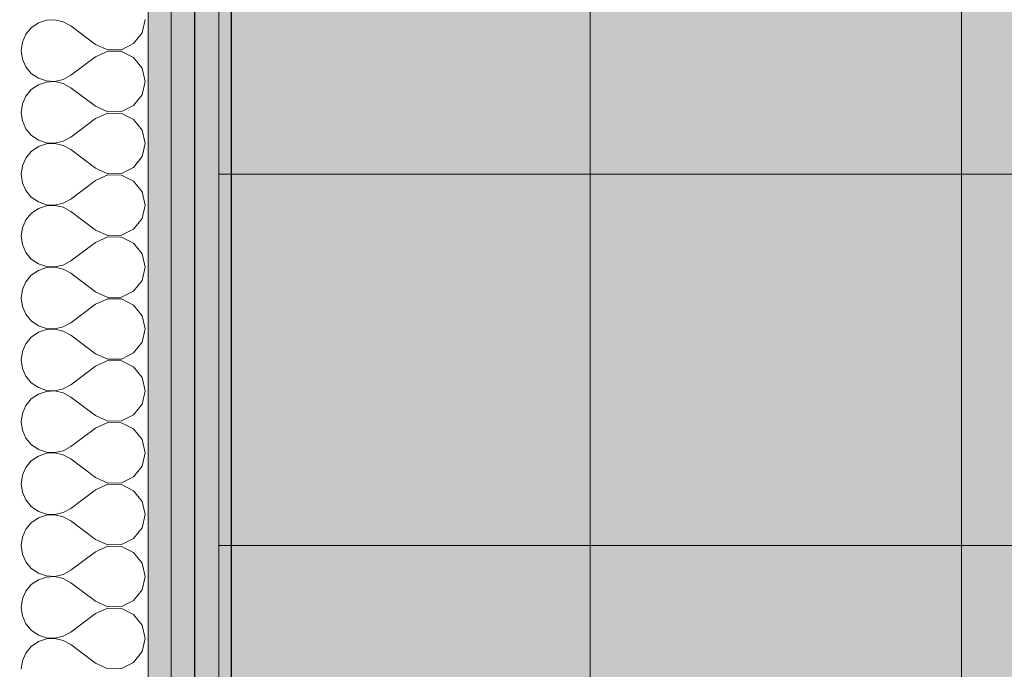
# Model space of a CAD drawing. Header units: millimetres. Extents: x -19885 to 4386, y -353 to 3827.
# Tile 4 of 59: x -19460 to -18930, y 733 to 1083. Entities that reach past the tile are written whole.
import ezdxf

# ---------------------------------------------------------------- set-up
doc = ezdxf.new("R2010")
doc.units = ezdxf.units.MM
doc.header["$MEASUREMENT"] = 0
doc.linetypes.add('Wipeout_Contour', pattern=[1000, 0, -1000])
for name, color, linetype, lineweight in [('0_Nr_pióra__101', 252, 'Continuous', 5), ('0_Nr_pióra__21', 7, 'Continuous', 25), ('ROZBUDOWA_NOWE_DZIAŁOWE_Nr_pióra__47', 7, 'Continuous', 15)]:
    doc.layers.add(name, color=color, linetype=linetype, lineweight=lineweight)
for name, color, linetype, lineweight, true_color in [('0_Nr_pióra__181', 7, 'Continuous', 0, 0xe8e8e8), ('PRZBUDOWA_W_KAN_OPIS_Nr_pióra__20', 7, 'Continuous', 13, 0xb00000), ('ROZBUDOWA_NOWE_DZIAŁOWE_Nr_pióra__24', 7, 'Continuous', 15, 0x029e21), ('ROZBUDOWA_NOWE_DZIAŁOWE_Nr_pióra__4', 7, 'Continuous', 13, 0x029e21), ('ROZBUDOWA_NOWE_DZIAŁOWE_Nr_pióra__67', 7, 'Continuous', 13, 0x6a6a6a)]:
    doc.layers.add(name, color=color, linetype=linetype, lineweight=lineweight, true_color=true_color)
doc.layers.add('PRZBUDOWA_W_KAN_OPIS', color=7, linetype='Continuous')
doc.styles.add('GENERATED_STYLE_2', font='txt')
doc.dimstyles.new('GENERATED_STYLE__1', dxfattribs={"dimtxt": 40, "dimasz": 28.5, "dimexe": 0.18, "dimexo": 0, "dimgap": 0.09, "dimtad": 1, "dimdec": 0, "dimlfac": 0.1, "dimzin": 0, "dimdsep": 46, "dimtxsty": 'GENERATED_STYLE_2', "dimblk": 'ARROWHEAD_6', "dimblk1": 'ARROWHEAD_6', "dimblk2": 'ARROWHEAD_6', "dimcen": 0.09, "dimclrd": 256, "dimclre": 256, "dimclrt": 256, "dimadec": 1, "dimazin": 0, "dimtfac": 1, "dimtdec": 4, "dimtmove": 0, "dimatfit": 3, "dimfxl": 0, "dimtolj": 1, "dimtzin": 0, "dimarcsym": 0})
doc.dimstyles.new('GENERATED_STYLE__2', dxfattribs={"dimtxt": 40, "dimasz": 28.5, "dimexe": 0.18, "dimexo": 0, "dimgap": 0.09, "dimtad": 1, "dimtih": 1, "dimtoh": 1, "dimdec": 0, "dimlfac": 0.1, "dimzin": 0, "dimdsep": 46, "dimtxsty": 'GENERATED_STYLE_2', "dimblk": 'ARROWHEAD_6', "dimblk1": 'ARROWHEAD_6', "dimblk2": 'ARROWHEAD_6', "dimcen": 0.09, "dimclrd": 256, "dimclre": 256, "dimclrt": 256, "dimadec": 1, "dimazin": 0, "dimtfac": 1, "dimtdec": 4, "dimtmove": 0, "dimatfit": 3, "dimfxl": 0, "dimtolj": 1, "dimtzin": 0, "dimarcsym": 0})
pattern_1 = [(0, (0, 0), (0, 15), [0, -15])]

# ---------------------------------------------------------------- blocks, each defined once
blk = doc.blocks.new('*X12')
at = {"layer": 'ROZBUDOWA_NOWE_DZIAŁOWE_Nr_pióra__4', "linetype": 'Continuous'}
for p, q in [((-19445.76, 1083.04), (-19450.12, 1081.57)), ((-19441.17, 1083.27), (-19445.76, 1083.04)), ((-19436.69, 1082.23), (-19441.17, 1083.27)), ((-19432.66, 1080), (-19436.69, 1082.23)), ((-19394.27, 1076.19), (-19392.66, 1083.33)), ((-19453.91, 1078.97), (-19456.84, 1075.43)), ((-19450.12, 1081.57), (-19453.91, 1078.97)), ((-19419.33, 1070), (-19432.66, 1080)), ((-19456.84, 1075.43), (-19458.7, 1071.22)), ((-19398.79, 1070.43), (-19394.27, 1076.19)), ((-19458.7, 1071.22), (-19459.33, 1066.67)), ((-19459.33, 1066.67), (-19458.7, 1062.11)), ((-19419.33, 1070), (-19412.65, 1067)), ((-19412.65, 1066.33), (-19419.33, 1063.33)), ((-19412.65, 1067), (-19405.33, 1067.15)), ((-19405.33, 1066.18), (-19412.65, 1066.33)), ((-19405.33, 1067.15), (-19398.79, 1070.43)), ((-19398.79, 1062.91), (-19405.33, 1066.18)), ((-19458.7, 1062.11), (-19456.84, 1057.9)), ((-19419.33, 1063.33), (-19432.66, 1053.33)), ((-19394.27, 1057.14), (-19398.79, 1062.91)), ((-19456.84, 1057.9), (-19453.91, 1054.36)), ((-19392.66, 1050), (-19394.27, 1057.14)), ((-19453.91, 1054.36), (-19450.12, 1051.76)), ((-19450.12, 1051.76), (-19445.76, 1050.29)), ((-19445.76, 1050.29), (-19441.17, 1050.07)), ((-19441.17, 1050.07), (-19436.69, 1051.11)), ((-19436.69, 1051.11), (-19432.66, 1053.33)), ((-19453.91, 1045.64), (-19456.84, 1042.1)), ((-19450.12, 1048.24), (-19453.91, 1045.64)), ((-19445.76, 1049.71), (-19450.12, 1048.24)), ((-19441.17, 1049.93), (-19445.76, 1049.71)), ((-19436.69, 1048.89), (-19441.17, 1049.93)), ((-19432.66, 1046.67), (-19436.69, 1048.89)), ((-19419.33, 1036.67), (-19432.66, 1046.67)), ((-19394.27, 1042.86), (-19392.66, 1050)), ((-19456.84, 1042.1), (-19458.7, 1037.89)), ((-19398.79, 1037.09), (-19394.27, 1042.86)), ((-19458.7, 1037.89), (-19459.33, 1033.33)), ((-19419.33, 1036.67), (-19412.65, 1033.67)), ((-19405.33, 1033.82), (-19398.79, 1037.09)), ((-19459.33, 1033.33), (-19458.7, 1028.78)), ((-19419.33, 1030), (-19432.66, 1020)), ((-19412.65, 1033), (-19419.33, 1030)), ((-19412.65, 1033.67), (-19405.33, 1033.82)), ((-19405.33, 1032.85), (-19412.65, 1033)), ((-19398.79, 1029.57), (-19405.33, 1032.85)), ((-19394.27, 1023.81), (-19398.79, 1029.57)), ((-19458.7, 1028.78), (-19456.84, 1024.57)), ((-19456.84, 1024.57), (-19453.91, 1021.03)), ((-19392.66, 1016.67), (-19394.27, 1023.81)), ((-19453.91, 1021.03), (-19450.12, 1018.43)), ((-19450.12, 1018.43), (-19445.76, 1016.96)), ((-19436.69, 1017.77), (-19432.66, 1020)), ((-19450.12, 1014.91), (-19453.91, 1012.3)), ((-19445.76, 1016.38), (-19450.12, 1014.91)), ((-19445.76, 1016.96), (-19441.17, 1016.73)), ((-19441.17, 1016.6), (-19445.76, 1016.38)), ((-19441.17, 1016.73), (-19436.69, 1017.77)), ((-19436.69, 1015.56), (-19441.17, 1016.6)), ((-19432.66, 1013.33), (-19436.69, 1015.56)), ((-19419.33, 1003.33), (-19432.66, 1013.33)), ((-19394.27, 1009.52), (-19392.66, 1016.67)), ((-19456.84, 1008.76), (-19458.7, 1004.55)), ((-19453.91, 1012.3), (-19456.84, 1008.76)), ((-19398.79, 1003.76), (-19394.27, 1009.52)), ((-19458.7, 1004.55), (-19459.33, 1000)), ((-19419.33, 1003.33), (-19412.65, 1000.33)), ((-19405.33, 1000.49), (-19398.79, 1003.76)), ((-19459.33, 1000), (-19458.7, 995.45)), ((-19412.65, 999.67), (-19419.33, 996.67)), ((-19412.65, 1000.33), (-19405.33, 1000.49)), ((-19405.33, 999.51), (-19412.65, 999.67)), ((-19398.79, 996.24), (-19405.33, 999.51)), ((-19458.7, 995.45), (-19456.84, 991.24)), ((-19419.33, 996.67), (-19432.66, 986.67)), ((-19394.27, 990.48), (-19398.79, 996.24)), ((-19456.84, 991.24), (-19453.91, 987.7)), ((-19453.91, 987.7), (-19450.12, 985.09)), ((-19436.69, 984.44), (-19432.66, 986.67)), ((-19392.66, 983.33), (-19394.27, 990.48)), ((-19450.12, 981.57), (-19453.91, 978.97)), ((-19450.12, 985.09), (-19445.76, 983.62)), ((-19445.76, 983.04), (-19450.12, 981.57)), ((-19445.76, 983.62), (-19441.17, 983.4)), ((-19441.17, 983.27), (-19445.76, 983.04)), ((-19441.17, 983.4), (-19436.69, 984.44)), ((-19436.69, 982.23), (-19441.17, 983.27)), ((-19432.66, 980), (-19436.69, 982.23)), ((-19394.27, 976.19), (-19392.66, 983.33)), ((-19453.91, 978.97), (-19456.84, 975.43)), ((-19419.33, 970), (-19432.66, 980)), ((-19398.79, 970.43), (-19394.27, 976.19)), ((-19458.7, 971.22), (-19459.33, 966.67)), ((-19456.84, 975.43), (-19458.7, 971.22)), ((-19459.33, 966.67), (-19458.7, 962.11)), ((-19419.33, 970), (-19412.65, 967)), ((-19412.65, 966.33), (-19419.33, 963.33)), ((-19412.65, 967), (-19405.33, 967.15)), ((-19405.33, 966.18), (-19412.65, 966.33)), ((-19405.33, 967.15), (-19398.79, 970.43)), ((-19398.79, 962.91), (-19405.33, 966.18)), ((-19458.7, 962.11), (-19456.84, 957.9)), ((-19419.33, 963.33), (-19432.66, 953.33)), ((-19394.27, 957.14), (-19398.79, 962.91)), ((-19456.84, 957.9), (-19453.91, 954.36)), ((-19392.66, 950), (-19394.27, 957.14)), ((-19453.91, 954.36), (-19450.12, 951.76)), ((-19450.12, 951.76), (-19445.76, 950.29)), ((-19445.76, 949.71), (-19450.12, 948.24)), ((-19445.76, 950.29), (-19441.17, 950.07)), ((-19441.17, 949.93), (-19445.76, 949.71)), ((-19441.17, 950.07), (-19436.69, 951.11)), ((-19436.69, 948.89), (-19441.17, 949.93)), ((-19436.69, 951.11), (-19432.66, 953.33)), ((-19394.27, 942.86), (-19392.66, 950)), ((-19453.91, 945.64), (-19456.84, 942.1)), ((-19450.12, 948.24), (-19453.91, 945.64)), ((-19432.66, 946.67), (-19436.69, 948.89)), ((-19419.33, 936.67), (-19432.66, 946.67)), ((-19456.84, 942.1), (-19458.7, 937.89)), ((-19398.79, 937.09), (-19394.27, 942.86)), ((-19458.7, 937.89), (-19459.33, 933.33)), ((-19419.33, 936.67), (-19412.65, 933.67)), ((-19412.65, 933.67), (-19405.33, 933.82)), ((-19405.33, 933.82), (-19398.79, 937.09)), ((-19459.33, 933.33), (-19458.7, 928.78)), ((-19458.7, 928.78), (-19456.84, 924.57)), ((-19419.33, 930), (-19432.66, 920)), ((-19412.65, 933), (-19419.33, 930)), ((-19405.33, 932.85), (-19412.65, 933)), ((-19398.79, 929.57), (-19405.33, 932.85)), ((-19394.27, 923.81), (-19398.79, 929.57)), ((-19456.84, 924.57), (-19453.91, 921.03)), ((-19392.66, 916.67), (-19394.27, 923.81)), ((-19453.91, 921.03), (-19450.12, 918.43)), ((-19450.12, 918.43), (-19445.76, 916.96)), ((-19441.17, 916.73), (-19436.69, 917.77)), ((-19436.69, 917.77), (-19432.66, 920)), ((-19453.91, 912.3), (-19456.84, 908.76)), ((-19450.12, 914.91), (-19453.91, 912.3)), ((-19445.76, 916.38), (-19450.12, 914.91)), ((-19445.76, 916.96), (-19441.17, 916.73)), ((-19441.17, 916.6), (-19445.76, 916.38)), ((-19436.69, 915.56), (-19441.17, 916.6)), ((-19432.66, 913.33), (-19436.69, 915.56)), ((-19419.33, 903.33), (-19432.66, 913.33)), ((-19394.27, 909.52), (-19392.66, 916.67)), ((-19456.84, 908.76), (-19458.7, 904.55)), ((-19398.79, 903.76), (-19394.27, 909.52)), ((-19458.7, 904.55), (-19459.33, 900)), ((-19419.33, 903.33), (-19412.65, 900.33)), ((-19405.33, 900.49), (-19398.79, 903.76)), ((-19459.33, 900), (-19458.7, 895.45)), ((-19419.33, 896.67), (-19432.66, 886.67)), ((-19412.65, 899.67), (-19419.33, 896.67)), ((-19412.65, 900.33), (-19405.33, 900.49)), ((-19405.33, 899.51), (-19412.65, 899.67)), ((-19398.79, 896.24), (-19405.33, 899.51)), ((-19458.7, 895.45), (-19456.84, 891.24)), ((-19456.84, 891.24), (-19453.91, 887.7)), ((-19394.27, 890.48), (-19398.79, 896.24)), ((-19453.91, 887.7), (-19450.12, 885.09)), ((-19436.69, 884.44), (-19432.66, 886.67)), ((-19392.66, 883.33), (-19394.27, 890.48)), ((-19450.12, 881.57), (-19453.91, 878.97)), ((-19450.12, 885.09), (-19445.76, 883.62)), ((-19445.76, 883.04), (-19450.12, 881.57)), ((-19445.76, 883.62), (-19441.17, 883.4)), ((-19441.17, 883.27), (-19445.76, 883.04)), ((-19441.17, 883.4), (-19436.69, 884.44)), ((-19436.69, 882.23), (-19441.17, 883.27)), ((-19432.66, 880), (-19436.69, 882.23)), ((-19394.27, 876.19), (-19392.66, 883.33)), ((-19456.84, 875.43), (-19458.7, 871.22)), ((-19453.91, 878.97), (-19456.84, 875.43)), ((-19419.33, 870), (-19432.66, 880)), ((-19398.79, 870.43), (-19394.27, 876.19)), ((-19458.7, 871.22), (-19459.33, 866.67)), ((-19419.33, 870), (-19412.65, 867)), ((-19405.33, 867.15), (-19398.79, 870.43)), ((-19459.33, 866.67), (-19458.7, 862.11)), ((-19412.65, 866.33), (-19419.33, 863.33)), ((-19412.65, 867), (-19405.33, 867.15)), ((-19405.33, 866.18), (-19412.65, 866.33)), ((-19398.79, 862.91), (-19405.33, 866.18)), ((-19458.7, 862.11), (-19456.84, 857.9)), ((-19419.33, 863.33), (-19432.66, 853.33)), ((-19394.27, 857.14), (-19398.79, 862.91)), ((-19456.84, 857.9), (-19453.91, 854.36)), ((-19453.91, 854.36), (-19450.12, 851.76)), ((-19392.66, 850), (-19394.27, 857.14)), ((-19450.12, 851.76), (-19445.76, 850.29)), ((-19445.76, 849.71), (-19450.12, 848.24)), ((-19445.76, 850.29), (-19441.17, 850.07)), ((-19441.17, 849.93), (-19445.76, 849.71)), ((-19441.17, 850.07), (-19436.69, 851.11)), ((-19436.69, 848.89), (-19441.17, 849.93)), ((-19436.69, 851.11), (-19432.66, 853.33)), ((-19432.66, 846.67), (-19436.69, 848.89)), ((-19394.27, 842.86), (-19392.66, 850)), ((-19453.91, 845.64), (-19456.84, 842.1)), ((-19450.12, 848.24), (-19453.91, 845.64)), ((-19419.33, 836.67), (-19432.66, 846.67)), ((-19456.84, 842.1), (-19458.7, 837.89)), ((-19398.79, 837.09), (-19394.27, 842.86)), ((-19458.7, 837.89), (-19459.33, 833.33)), ((-19459.33, 833.33), (-19458.7, 828.78)), ((-19419.33, 836.67), (-19412.65, 833.67)), ((-19412.65, 833), (-19419.33, 830)), ((-19412.65, 833.67), (-19405.33, 833.82)), ((-19405.33, 832.85), (-19412.65, 833)), ((-19405.33, 833.82), (-19398.79, 837.09)), ((-19398.79, 829.57), (-19405.33, 832.85)), ((-19458.7, 828.78), (-19456.84, 824.57)), ((-19419.33, 830), (-19432.66, 820)), ((-19394.27, 823.81), (-19398.79, 829.57)), ((-19456.84, 824.57), (-19453.91, 821.03)), ((-19392.66, 816.67), (-19394.27, 823.81)), ((-19453.91, 821.03), (-19450.12, 818.43)), ((-19450.12, 818.43), (-19445.76, 816.96)), ((-19445.76, 816.96), (-19441.17, 816.73)), ((-19441.17, 816.73), (-19436.69, 817.77)), ((-19436.69, 817.77), (-19432.66, 820)), ((-19453.91, 812.3), (-19456.84, 808.76)), ((-19450.12, 814.91), (-19453.91, 812.3)), ((-19445.76, 816.38), (-19450.12, 814.91)), ((-19441.17, 816.6), (-19445.76, 816.38)), ((-19436.69, 815.56), (-19441.17, 816.6)), ((-19432.66, 813.33), (-19436.69, 815.56)), ((-19419.33, 803.33), (-19432.66, 813.33)), ((-19394.27, 809.52), (-19392.66, 816.67)), ((-19456.84, 808.76), (-19458.7, 804.55)), ((-19398.79, 803.76), (-19394.27, 809.52)), ((-19458.7, 804.55), (-19459.33, 800)), ((-19419.33, 803.33), (-19412.65, 800.33)), ((-19405.33, 800.49), (-19398.79, 803.76)), ((-19459.33, 800), (-19458.7, 795.45)), ((-19419.33, 796.67), (-19432.66, 786.67)), ((-19412.65, 799.67), (-19419.33, 796.67)), ((-19412.65, 800.33), (-19405.33, 800.49)), ((-19405.33, 799.51), (-19412.65, 799.67)), ((-19398.79, 796.24), (-19405.33, 799.51)), ((-19394.27, 790.48), (-19398.79, 796.24)), ((-19458.7, 795.45), (-19456.84, 791.24)), ((-19456.84, 791.24), (-19453.91, 787.7)), ((-19392.66, 783.33), (-19394.27, 790.48)), ((-19453.91, 787.7), (-19450.12, 785.09)), ((-19450.12, 785.09), (-19445.76, 783.62)), ((-19436.69, 784.44), (-19432.66, 786.67)), ((-19450.12, 781.57), (-19453.91, 778.97)), ((-19445.76, 783.04), (-19450.12, 781.57)), ((-19445.76, 783.62), (-19441.17, 783.4)), ((-19441.17, 783.27), (-19445.76, 783.04)), ((-19441.17, 783.4), (-19436.69, 784.44)), ((-19436.69, 782.23), (-19441.17, 783.27)), ((-19432.66, 780), (-19436.69, 782.23)), ((-19419.33, 770), (-19432.66, 780)), ((-19394.27, 776.19), (-19392.66, 783.33)), ((-19456.84, 775.43), (-19458.7, 771.22)), ((-19453.91, 778.97), (-19456.84, 775.43)), ((-19398.79, 770.43), (-19394.27, 776.19)), ((-19458.7, 771.22), (-19459.33, 766.67)), ((-19419.33, 770), (-19412.65, 767)), ((-19405.33, 767.15), (-19398.79, 770.43)), ((-19459.33, 766.67), (-19458.7, 762.11)), ((-19412.65, 766.33), (-19419.33, 763.33)), ((-19412.65, 767), (-19405.33, 767.15)), ((-19405.33, 766.18), (-19412.65, 766.33)), ((-19398.79, 762.91), (-19405.33, 766.18)), ((-19458.7, 762.11), (-19456.84, 757.9)), ((-19419.33, 763.33), (-19432.66, 753.33)), ((-19394.27, 757.14), (-19398.79, 762.91)), ((-19456.84, 757.9), (-19453.91, 754.36)), ((-19453.91, 754.36), (-19450.12, 751.76)), ((-19436.69, 751.11), (-19432.66, 753.33)), ((-19392.66, 750), (-19394.27, 757.14)), ((-19450.12, 748.24), (-19453.91, 745.64)), ((-19450.12, 751.76), (-19445.76, 750.29)), ((-19445.76, 749.71), (-19450.12, 748.24)), ((-19445.76, 750.29), (-19441.17, 750.07)), ((-19441.17, 749.93), (-19445.76, 749.71)), ((-19441.17, 750.07), (-19436.69, 751.11)), ((-19436.69, 748.89), (-19441.17, 749.93)), ((-19432.66, 746.67), (-19436.69, 748.89)), ((-19394.27, 742.86), (-19392.66, 750)), ((-19453.91, 745.64), (-19456.84, 742.1)), ((-19419.33, 736.67), (-19432.66, 746.67)), ((-19398.79, 737.09), (-19394.27, 742.86)), ((-19458.7, 737.89), (-19459.33, 733.33)), ((-19456.84, 742.1), (-19458.7, 737.89)), ((-19419.33, 736.67), (-19412.65, 733.67)), ((-19412.65, 733.67), (-19405.33, 733.82)), ((-19405.33, 733.82), (-19398.79, 737.09))]:
    blk.add_line(p, q, dxfattribs=at)
blk = doc.blocks.new('Wypełnienie_6', base_point=(0, 0))
at = {"layer": 'ROZBUDOWA_NOWE_DZIAŁOWE_Nr_pióra__4', "linetype": 'Continuous'}
blk.add_blockref('*X12', (0, 0), dxfattribs=at)
blk = doc.blocks.new('*D222')
at = {"layer": 'PRZBUDOWA_W_KAN_OPIS_Nr_pióra__20', "linetype": 'Continuous'}
for p, q in [((-19366, -252.51), (-19366, -196.26)), ((-18688, -252.51), (-18688, -196.26)), ((-19351, -209.38), (-19381, -239.38)), ((-18673, -209.38), (-18703, -239.38)), ((-19388.5, -224.38), (-19366, -224.38)), ((-19366, -224.38), (-18688, -224.38))]:
    blk.add_line(p, q, dxfattribs=at)
at = {"color": 254, "linetype": 'Wipeout_Contour', "lineweight": 0, "ltscale": 76112.086288}
blk.add_wipeout([(-19052.6, -216.38), (-19001.4, -216.38), (-19001.4, -176.38), (-19052.6, -176.38)], dxfattribs=at).dxf.layer = 'PRZBUDOWA_W_KAN_OPIS'
at = {"layer": 'PRZBUDOWA_W_KAN_OPIS_Nr_pióra__20', "insert": (-19052.6, -216.38), "char_height": 40, "attachment_point": 7, "style": 'GENERATED_STYLE_2'}
blk.add_mtext('\\A1;{\\fArial Narrow|b0|i0|c238|p34;68}', dxfattribs=at)
blk = doc.blocks.new('ARROWHEAD_6')
at = {"color": 0, "linetype": 'Continuous', "lineweight": 0}
for p, q in [((-0.5, -0.5), (0.5, 0.5)), ((0, 0), (-1, 0))]:
    blk.add_line(p, q, dxfattribs=at)
blk = doc.blocks.new('*D225')
at = {"layer": 'PRZBUDOWA_W_KAN_OPIS_Nr_pióra__20', "linetype": 'Continuous'}
for p, q in [((-19366, -152.51), (-19366, -96.26)), ((-19346, -152.51), (-19346, -96.26)), ((-19351, -109.38), (-19381, -139.38)), ((-19331, -109.38), (-19361, -139.38)), ((-19388.5, -124.38), (-19366, -124.38)), ((-19366, -124.38), (-19346, -124.38))]:
    blk.add_line(p, q, dxfattribs=at)
at = {"color": 254, "linetype": 'Wipeout_Contour', "lineweight": 0, "ltscale": 77576.189857}
blk.add_wipeout([(-19406.6, -116.38), (-19381, -116.38), (-19381, -76.38), (-19406.6, -76.38)], dxfattribs=at).dxf.layer = 'PRZBUDOWA_W_KAN_OPIS'
at = {"layer": 'PRZBUDOWA_W_KAN_OPIS_Nr_pióra__20', "insert": (-19406.6, -116.38), "char_height": 40, "attachment_point": 7, "style": 'GENERATED_STYLE_2'}
blk.add_mtext('\\A1;{\\fArial Narrow|b0|i0|c238|p34;2}', dxfattribs=at)
blk = doc.blocks.new('*D226')
at = {"layer": 'PRZBUDOWA_W_KAN_OPIS_Nr_pióra__20', "linetype": 'Continuous'}
for p, q in [((-19346, -152.51), (-19346, -96.26)), ((-19152.86, -152.51), (-19152.86, -96.26)), ((-19331, -109.38), (-19361, -139.38)), ((-19137.86, -109.38), (-19167.86, -139.38)), ((-19346, -124.38), (-19152.86, -124.38))]:
    blk.add_line(p, q, dxfattribs=at)
at = {"color": 254, "linetype": 'Wipeout_Contour', "lineweight": 0, "ltscale": 76998.73176}
blk.add_wipeout([(-19275.03, -116.38), (-19223.83, -116.38), (-19223.83, -76.38), (-19275.03, -76.38)], dxfattribs=at).dxf.layer = 'PRZBUDOWA_W_KAN_OPIS'
at = {"layer": 'PRZBUDOWA_W_KAN_OPIS_Nr_pióra__20', "insert": (-19275.03, -116.38), "char_height": 40, "attachment_point": 7, "style": 'GENERATED_STYLE_2'}
blk.add_mtext('\\A1;{\\fArial Narrow|b0|i0|c238|p34;19}', dxfattribs=at)
blk = doc.blocks.new('*D227')
at = {"layer": 'PRZBUDOWA_W_KAN_OPIS_Nr_pióra__20', "linetype": 'Continuous'}
for p, q in [((-19152.86, -152.51), (-19152.86, -96.26)), ((-18952.86, -152.51), (-18952.86, -96.26)), ((-19137.86, -109.38), (-19167.86, -139.38)), ((-18937.86, -109.38), (-18967.86, -139.38)), ((-19152.86, -124.38), (-18952.86, -124.38))]:
    blk.add_line(p, q, dxfattribs=at)
at = {"color": 254, "linetype": 'Wipeout_Contour', "lineweight": 0, "ltscale": 76212.476642}
blk.add_wipeout([(-19078.47, -116.38), (-19027.26, -116.38), (-19027.26, -76.38), (-19078.47, -76.38)], dxfattribs=at).dxf.layer = 'PRZBUDOWA_W_KAN_OPIS'
at = {"layer": 'PRZBUDOWA_W_KAN_OPIS_Nr_pióra__20', "insert": (-19078.47, -116.38), "char_height": 40, "attachment_point": 7, "style": 'GENERATED_STYLE_2'}
blk.add_mtext('\\A1;{\\fArial Narrow|b0|i0|c238|p34;20}', dxfattribs=at)
blk = doc.blocks.new('*D228')
at = {"layer": 'PRZBUDOWA_W_KAN_OPIS_Nr_pióra__20', "linetype": 'Continuous'}
for p, q in [((-18952.86, -152.51), (-18952.86, -96.26)), ((-18752.86, -152.51), (-18752.86, -96.26)), ((-18937.86, -109.38), (-18967.86, -139.38)), ((-18737.86, -109.38), (-18767.86, -139.38)), ((-18952.86, -124.38), (-18752.86, -124.38))]:
    blk.add_line(p, q, dxfattribs=at)
at = {"color": 254, "linetype": 'Wipeout_Contour', "lineweight": 0, "ltscale": 75412.487432}
blk.add_wipeout([(-18878.47, -116.38), (-18827.26, -116.38), (-18827.26, -76.38), (-18878.47, -76.38)], dxfattribs=at).dxf.layer = 'PRZBUDOWA_W_KAN_OPIS'
at = {"layer": 'PRZBUDOWA_W_KAN_OPIS_Nr_pióra__20', "insert": (-18878.47, -116.38), "char_height": 40, "attachment_point": 7, "style": 'GENERATED_STYLE_2'}
blk.add_mtext('\\A1;{\\fArial Narrow|b0|i0|c238|p34;20}', dxfattribs=at)
blk = doc.blocks.new('*D238')
at = {"layer": 'PRZBUDOWA_W_KAN_OPIS_Nr_pióra__20', "linetype": 'Continuous'}
for p, q in [((-19366, -352.51), (-19366, -296.26)), ((-16352.86, -352.51), (-16352.86, -296.26)), ((-19351, -309.38), (-19381, -339.38)), ((-16367.86, -339.38), (-16337.86, -309.38)), ((-19388.5, -324.38), (-19366, -324.38)), ((-19366, -324.38), (-16352.86, -324.38)), ((-16352.86, -324.38), (-16330.36, -324.38))]:
    blk.add_line(p, q, dxfattribs=at)
at = {"color": 254, "linetype": 'Wipeout_Contour', "lineweight": 0, "ltscale": 71447.606242}
blk.add_wipeout([(-17897.83, -316.38), (-17821.03, -316.38), (-17821.03, -276.38), (-17897.83, -276.38)], dxfattribs=at).dxf.layer = 'PRZBUDOWA_W_KAN_OPIS'
at = {"layer": 'PRZBUDOWA_W_KAN_OPIS_Nr_pióra__20', "insert": (-17897.83, -316.38), "char_height": 40, "attachment_point": 7, "style": 'GENERATED_STYLE_2'}
blk.add_mtext('\\A1;{\\fArial Narrow|b0|i0|c238|p34;301}', dxfattribs=at)
blk = doc.blocks.new('*D240')
at = {"layer": 'PRZBUDOWA_W_KAN_OPIS_Nr_pióra__20', "linetype": 'Continuous'}
for p, q in [((-19707.63, 800), (-19707.63, 1000)), ((-19722.63, 815), (-19692.63, 785)), ((-19679.5, 800), (-19735.75, 800)), ((-19707.63, 600), (-19707.63, 800)), ((-19722.63, 615), (-19692.63, 585)), ((-19679.5, 600), (-19735.75, 600)), ((-19707.63, 400), (-19707.63, 600))]:
    blk.add_line(p, q, dxfattribs=at)
at = {"color": 254, "linetype": 'Wipeout_Contour', "lineweight": 0, "ltscale": 78992.223001}
blk.add_wipeout([(-19715.63, 674.4), (-19715.63, 725.6), (-19755.63, 725.6), (-19755.63, 674.4)], dxfattribs=at).dxf.layer = 'PRZBUDOWA_W_KAN_OPIS'
at = {"layer": 'PRZBUDOWA_W_KAN_OPIS_Nr_pióra__20', "insert": (-19715.63, 674.4), "char_height": 40, "attachment_point": 7, "rotation": 90, "style": 'GENERATED_STYLE_2'}
blk.add_mtext('\\A1;{\\fArial Narrow|b0|i0|c238|p34;20}', dxfattribs=at)
blk = doc.blocks.new('*D241')
at = {"layer": 'PRZBUDOWA_W_KAN_OPIS_Nr_pióra__20', "linetype": 'Continuous'}
for p, q in [((-19722.63, 1015), (-19692.63, 985)), ((-19679.5, 1000), (-19735.75, 1000)), ((-19707.63, 800), (-19707.63, 1000)), ((-19722.63, 815), (-19692.63, 785))]:
    blk.add_line(p, q, dxfattribs=at)
at = {"color": 254, "linetype": 'Wipeout_Contour', "lineweight": 0, "ltscale": 79024.624634}
blk.add_wipeout([(-19715.63, 874.4), (-19715.63, 925.6), (-19755.63, 925.6), (-19755.63, 874.4)], dxfattribs=at).dxf.layer = 'PRZBUDOWA_W_KAN_OPIS'
at = {"layer": 'PRZBUDOWA_W_KAN_OPIS_Nr_pióra__20', "insert": (-19715.63, 874.4), "char_height": 40, "attachment_point": 7, "rotation": 90, "style": 'GENERATED_STYLE_2'}
blk.add_mtext('\\A1;{\\fArial Narrow|b0|i0|c238|p34;20}', dxfattribs=at)
blk = doc.blocks.new('*D242')
at = {"layer": 'PRZBUDOWA_W_KAN_OPIS_Nr_pióra__20', "linetype": 'Continuous'}
for p, q in [((-19722.63, 1215), (-19692.63, 1185)), ((-19679.5, 1200), (-19735.75, 1200)), ((-19707.63, 1000), (-19707.63, 1200)), ((-19722.63, 1015), (-19692.63, 985)), ((-19679.5, 1000), (-19735.75, 1000))]:
    blk.add_line(p, q, dxfattribs=at)
at = {"color": 254, "linetype": 'Wipeout_Contour', "lineweight": 0, "ltscale": 79065.107992}
blk.add_wipeout([(-19715.63, 1074.4), (-19715.63, 1125.6), (-19755.63, 1125.6), (-19755.63, 1074.4)], dxfattribs=at).dxf.layer = 'PRZBUDOWA_W_KAN_OPIS'
at = {"layer": 'PRZBUDOWA_W_KAN_OPIS_Nr_pióra__20', "insert": (-19715.63, 1074.4), "char_height": 40, "attachment_point": 7, "rotation": 90, "style": 'GENERATED_STYLE_2'}
blk.add_mtext('\\A1;{\\fArial Narrow|b0|i0|c238|p34;20}', dxfattribs=at)
blk = doc.blocks.new('*D252')
at = {"layer": 'PRZBUDOWA_W_KAN_OPIS_Nr_pióra__20', "linetype": 'Continuous'}
for p, q in [((-19839.52, 2615), (-19809.52, 2585)), ((-19796.4, 2600), (-19852.65, 2600)), ((-19824.52, 400), (-19824.52, 2600)), ((-19839.52, 415), (-19809.52, 385)), ((-19796.4, 400), (-19852.65, 400)), ((-19824.52, 377.5), (-19824.52, 400))]:
    blk.add_line(p, q, dxfattribs=at)
at = {"color": 254, "linetype": 'Wipeout_Contour', "lineweight": 0, "ltscale": 79636.584102}
blk.add_wipeout([(-19832.52, 1461.6), (-19832.52, 1538.4), (-19872.52, 1538.4), (-19872.52, 1461.6)], dxfattribs=at).dxf.layer = 'PRZBUDOWA_W_KAN_OPIS'
at = {"layer": 'PRZBUDOWA_W_KAN_OPIS_Nr_pióra__20', "insert": (-19832.52, 1461.6), "char_height": 40, "attachment_point": 7, "rotation": 90, "style": 'GENERATED_STYLE_2'}
blk.add_mtext('\\A1;{\\fArial Narrow|b0|i0|c238|p34;220}', dxfattribs=at)

msp = doc.modelspace()

# ---------------------------------------------------------------- hatches: boundary and pattern name
at = {"layer": '0_Nr_pióra__181', "linetype": 'Continuous', "lineweight": 0, "true_color": 0xf9f9f9}
for points in [[(-19352.86, 1200), (-19152.86, 1200), (-19152.86, 1000), (-19352.86, 1000)], [(-19152.86, 1200), (-18952.86, 1200), (-18952.86, 1000), (-19152.86, 1000)], [(-18952.86, 1200), (-18752.86, 1200), (-18752.86, 1000), (-18952.86, 1000)], [(-19352.86, 1000), (-19152.86, 1000), (-19152.86, 800), (-19352.86, 800)], [(-19152.86, 1000), (-18952.86, 1000), (-18952.86, 800), (-19152.86, 800)], [(-18952.86, 1000), (-18752.86, 1000), (-18752.86, 800), (-18952.86, 800)], [(-19352.86, 800), (-19152.86, 800), (-19152.86, 600), (-19352.86, 600)], [(-19152.86, 800), (-18952.86, 800), (-18952.86, 600), (-19152.86, 600)], [(-18952.86, 800), (-18752.86, 800), (-18752.86, 600), (-18952.86, 600)]]:
    msp.add_hatch(color=7, dxfattribs=at).paths.add_polyline_path(points)
at = {"layer": 'ROZBUDOWA_NOWE_DZIAŁOWE_Nr_pióra__24', "linetype": 'Continuous'}
h = msp.add_hatch(dxfattribs=at)
h.set_pattern_fill('Gips', color=256, style=0, pattern_type=2)
h.set_pattern_definition(pattern_1)
h.paths.add_polyline_path([(-19391, 300), (-19378.5, 300), (-19378.5, 3100), (-19391, 3100)])
h = msp.add_hatch(dxfattribs=at)
h.set_pattern_fill('Gips', color=256, style=0, pattern_type=2)
h.set_pattern_definition(pattern_1)
h.paths.add_polyline_path([(-19378.5, 300), (-19366, 300), (-19366, 3100), (-19378.5, 3100)])

# ---------------------------------------------------------------- linework, layer by layer
at = {"layer": '0_Nr_pióra__101', "linetype": 'Continuous', "flags": 128}
for points in [[(-19352.86, 1200), (-19152.86, 1200), (-19152.86, 1000), (-19352.86, 1000)], [(-19152.86, 1200), (-18952.86, 1200), (-18952.86, 1000), (-19152.86, 1000)], [(-18952.86, 1200), (-18752.86, 1200), (-18752.86, 1000), (-18952.86, 1000)], [(-19352.86, 1000), (-19152.86, 1000), (-19152.86, 800), (-19352.86, 800)], [(-19152.86, 1000), (-18952.86, 1000), (-18952.86, 800), (-19152.86, 800)], [(-18952.86, 1000), (-18752.86, 1000), (-18752.86, 800), (-18952.86, 800)], [(-19352.86, 800), (-19152.86, 800), (-19152.86, 600), (-19352.86, 600)], [(-19152.86, 800), (-18952.86, 800), (-18952.86, 600), (-19152.86, 600)], [(-18952.86, 800), (-18752.86, 800), (-18752.86, 600), (-18952.86, 600)]]:
    msp.add_lwpolyline(points, close=True, dxfattribs=at)
at = {"layer": 'ROZBUDOWA_NOWE_DZIAŁOWE_Nr_pióra__47', "linetype": 'Continuous'}
msp.add_line((-19366, 3100), (-19366, 300), dxfattribs=at)
at = {"layer": 'ROZBUDOWA_NOWE_DZIAŁOWE_Nr_pióra__67', "linetype": 'Continuous'}
for p, q in [((-19391, 3100), (-19391, 300)), ((-19378.5, 3100), (-19378.5, 300))]:
    msp.add_line(p, q, dxfattribs=at)

# ---------------------------------------------------------------- block references
at = {"layer": 'ROZBUDOWA_NOWE_DZIAŁOWE_Nr_pióra__4', "linetype": 'Continuous'}
msp.add_blockref('Wypełnienie_6', (0, 0), dxfattribs=at)

# ---------------------------------------------------------------- next in the draw order: dimensions: what is measured, and where the dimension line sits
at = {"layer": 'PRZBUDOWA_W_KAN_OPIS', "color": 14, "linetype": 'Continuous', "lineweight": 13, "true_color": 0xb00000}
dim = msp.add_linear_dim(base=(-18688, -224.38), p1=(-19366, 3100), p2=(-18688, 400), dimstyle='GENERATED_STYLE__2', dxfattribs=at)
dim.commit()
dim.dimension.update_dxf_attribs({"geometry": '*D222', "text_midpoint": (-19022.24, -196.38), "dimtype": 160})

# ---------------------------------------------------------------- next in the draw order: dimensions: what is measured, and where the dimension line sits
dim = msp.add_linear_dim(base=(-19346, -124.38), p1=(-19366, 3100), p2=(-19346, 1400), dimstyle='GENERATED_STYLE__2', dxfattribs=at)
dim.commit()
dim.dimension.update_dxf_attribs({"geometry": '*D225', "text_midpoint": (-19391.42, -96.38), "dimtype": 160})

# ---------------------------------------------------------------- next in the draw order: dimensions: what is measured, and where the dimension line sits
dim = msp.add_linear_dim(base=(-19152.86, -124.38), p1=(-19346, 1400), p2=(-19152.86, 1400), dimstyle='GENERATED_STYLE__2', dxfattribs=at)
dim.commit()
dim.dimension.update_dxf_attribs({"geometry": '*D226', "text_midpoint": (-19244.68, -96.38), "dimtype": 160})

# ---------------------------------------------------------------- next in the draw order: dimensions: what is measured, and where the dimension line sits
dim = msp.add_linear_dim(base=(-18952.86, -124.38), p1=(-19152.86, 1400), p2=(-18952.86, 1400), dimstyle='GENERATED_STYLE__2', dxfattribs=at)
dim.commit()
dim.dimension.update_dxf_attribs({"geometry": '*D227', "text_midpoint": (-19048.11, -96.38), "dimtype": 160})

# ---------------------------------------------------------------- next in the draw order: dimensions: what is measured, and where the dimension line sits
dim = msp.add_linear_dim(base=(-18752.86, -124.38), p1=(-18952.86, 1400), p2=(-18752.86, 1400), dimstyle='GENERATED_STYLE__2', dxfattribs=at)
dim.commit()
dim.dimension.update_dxf_attribs({"geometry": '*D228', "text_midpoint": (-18848.11, -96.38), "dimtype": 160})

# ---------------------------------------------------------------- next in the draw order: dimensions: what is measured, and where the dimension line sits
dim = msp.add_linear_dim(base=(-16352.86, -324.38), p1=(-19366, 3100), p2=(-16352.86, 3100), dimstyle='GENERATED_STYLE__2', dxfattribs=at)
dim.commit()
dim.dimension.update_dxf_attribs({"geometry": '*D238', "text_midpoint": (-17852.3, -296.38), "dimtype": 160})

# ---------------------------------------------------------------- next in the draw order: dimensions: what is measured, and where the dimension line sits
dim = msp.add_linear_dim(base=(-19707.63, 800), p1=(-19152.86, 600), p2=(-19152.86, 800), angle=90, dimstyle='GENERATED_STYLE__1', dxfattribs=at)
dim.commit()
dim.dimension.update_dxf_attribs({"geometry": '*D240', "text_midpoint": (-19735.63, 704.75), "dimtype": 160, "text_rotation": 90})

# ---------------------------------------------------------------- next in the draw order: dimensions: what is measured, and where the dimension line sits
dim = msp.add_linear_dim(base=(-19707.63, 1000), p1=(-19152.86, 800), p2=(-19152.86, 1000), angle=90, dimstyle='GENERATED_STYLE__1', dxfattribs=at)
dim.commit()
dim.dimension.update_dxf_attribs({"geometry": '*D241', "text_midpoint": (-19735.63, 904.75), "dimtype": 160, "text_rotation": 90})

# ---------------------------------------------------------------- next in the draw order: dimensions: what is measured, and where the dimension line sits
dim = msp.add_linear_dim(base=(-19707.63, 1200), p1=(-19152.86, 1000), p2=(-19152.86, 1200), angle=90, dimstyle='GENERATED_STYLE__1', dxfattribs=at)
dim.commit()
dim.dimension.update_dxf_attribs({"geometry": '*D242', "text_midpoint": (-19735.63, 1104.75), "dimtype": 160, "text_rotation": 90})

# ---------------------------------------------------------------- next in the draw order: dimensions: what is measured, and where the dimension line sits
dim = msp.add_linear_dim(base=(-19824.52, 2600), p1=(-18952.86, 400), p2=(-18952.86, 2600), angle=90, dimstyle='GENERATED_STYLE__1', dxfattribs=at)
dim.commit()
dim.dimension.update_dxf_attribs({"geometry": '*D252', "text_midpoint": (-19852.52, 1507.13), "dimtype": 160, "text_rotation": 90})

# ---------------------------------------------------------------- next in the draw order: hatches: boundary and pattern name
at = {"layer": '0_Nr_pióra__21', "linetype": 'Continuous', "lineweight": 13}
msp.add_hatch(color=9, dxfattribs=at).paths.add_polyline_path([(-19366, 400), (-19346, 400), (-19346, 2600), (-19366, 2600)])

# ---------------------------------------------------------------- next in the draw order: linework, layer by layer
at = {"layer": '0_Nr_pióra__21', "linetype": 'Continuous', "flags": 128}
msp.add_lwpolyline([(-19366, 400), (-19346, 400), (-19346, 2600), (-19366, 2600)], close=True, dxfattribs=at)

doc.saveas('drawing.dxf')
